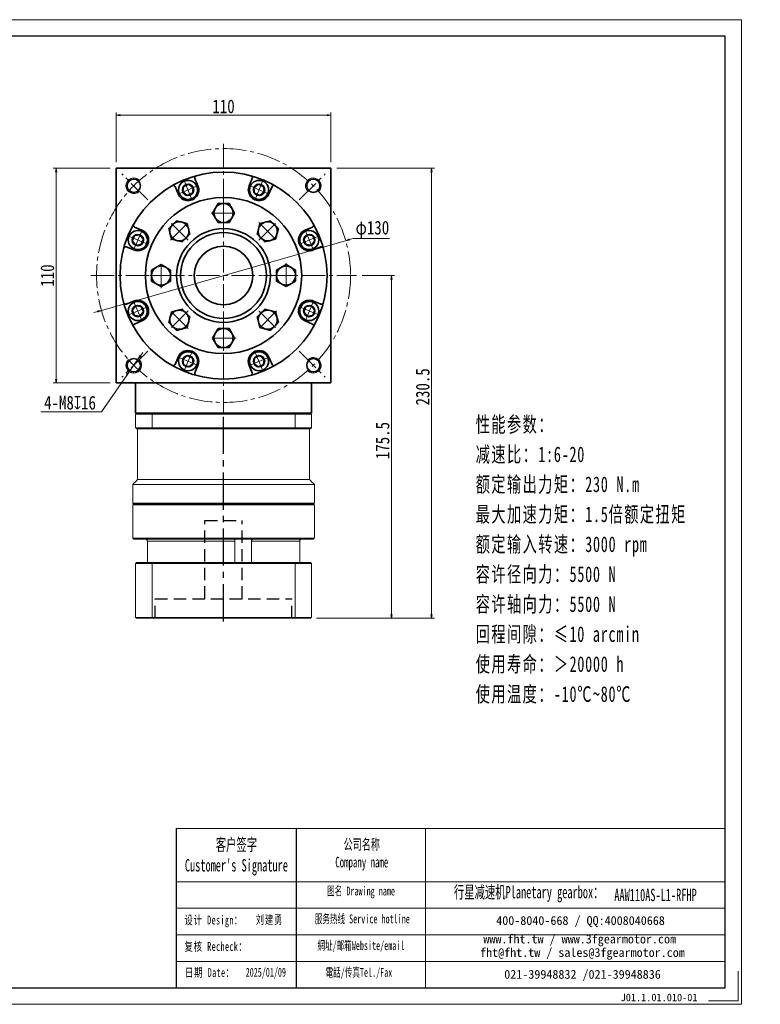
# Model space of a CAD drawing. Header units: millimetres. Extents: x -34 to 692, y -32 to 472.
# Tile 3 of 3: x 313 to 692, y -32 to 472. Entities that reach past the tile are written whole.
import ezdxf

# ---------------------------------------------------------------- set-up
doc = ezdxf.new("R2010")
doc.units = ezdxf.units.MM
doc.set_wipeout_variables(frame=1)
for name, pattern in [('CENTER2', [28.575, 19.05, -3.175, 3.175, -3.175]), ('DASHED2', [9.525, 6.35, -3.175]), ('点画线', [18, 12, -2, 2, -2])]:
    doc.linetypes.add(name, pattern=pattern)
for name, color, linetype in [('3中心线层', 1, 'CENTER2'), ('4虚线层', 6, 'DASHED2'), ('6文字层', 3, 'Continuous'), ('7标注层', 4, 'Continuous')]:
    doc.layers.add(name, color=color, linetype=linetype)
for name, color, linetype, lineweight in [('EB0', 7, 'Continuous', 35), ('SLD-0', 7, 'Continuous', 18), ('中心线层', 1, '点画线', 18), ('图框_外框线', 7, 'Continuous', 18), ('尺寸线层', 3, 'Continuous', 18), ('粗实线层', 7, 'Continuous', 35)]:
    doc.layers.add(name, color=color, linetype=linetype, lineweight=lineweight)
doc.styles.add('SLDTEXTSTYLE4', font='SimSun.ttf', dxfattribs={"width": 0.611111})
doc.styles.get("Standard").update_dxf_attribs({"font": 'SimSun.ttf'})
doc.styles.add('宋体', font='SimSun.ttf', dxfattribs={"width": 0.8})
doc.styles.add('标准', font='txt', dxfattribs={"width": 0.667})
doc.styles.add('样式 1', font='SimSun.ttf')
doc.dimstyles.new('A水平标注$0', dxfattribs={"dimtxt": 3.5, "dimasz": 2, "dimexe": 1.5, "dimexo": 3, "dimgap": 1.1, "dimtad": 1, "dimtoh": 1, "dimdec": 4, "dimdsep": 46, "dimtxsty": '宋体', "dimblk": 'OPEN', "dimcen": 3, "dimclrd": 3, "dimclre": 3, "dimclrt": 6, "dimadec": 0, "dimazin": 0, "dimtm": 1e-09, "dimtfac": 1, "dimtdec": 4, "dimtix": 1, "dimtmove": 0, "dimatfit": 3, "dimldrblk": 'OPEN', "dimfxl": 0, "dimlwd": 13, "dimlwe": 13, "dimarcsym": 0})
doc.dimstyles.new('D直径标注φ25', dxfattribs={"dimtxt": 3.5, "dimasz": 2, "dimexe": 1, "dimexo": 3, "dimtad": 1, "dimtoh": 1, "dimdec": 1, "dimdsep": 46, "dimtxsty": '宋体', "dimblk": 'OPEN', "dimcen": 3, "dimclrd": 3, "dimclre": 3, "dimclrt": 130, "dimadec": 0, "dimazin": 0, "dimtm": 1e-09, "dimtfac": 1, "dimtdec": 1, "dimtmove": 0, "dimatfit": 0, "dimldrblk": 'OPEN', "dimfxl": 0, "dimlwd": 13, "dimlwe": 13, "dimarcsym": 0})
doc.dimstyles.new('螺孔(M8-7H)', dxfattribs={"dimtxt": 3.5, "dimasz": 2, "dimexe": 1.25, "dimexo": 3, "dimtad": 1, "dimtoh": 1, "dimdec": 4, "dimdsep": 46, "dimtxsty": '宋体', "dimblk": 'OPEN', "dimcen": 3, "dimclrd": 3, "dimclre": 3, "dimclrt": 2, "dimadec": 0, "dimazin": 0, "dimtm": 1e-09, "dimtfac": 1, "dimtdec": 4, "dimtmove": 0, "dimatfit": 3, "dimldrblk": 'OPEN', "dimfxl": 0, "dimlwd": 9, "dimlwe": 9, "dimarcsym": 0})

# ---------------------------------------------------------------- blocks, each defined once
blk = doc.blocks.new('_Open')
at = {"color": 0, "linetype": 'ByBlock', "lineweight": -2}
for p, q in [((-1, 0.17), (0, 0)), ((-1, -0.17), (0, 0)), ((0, 0), (-1, 0))]:
    blk.add_line(p, q, dxfattribs=at)
blk = doc.blocks.new('*D21')
at = {"layer": 'Defpoints', "color": 0, "transparency": 16777216}
for p in [(471.91, 422.94), (361.91, 395.87), (471.91, 395.87)]:
    blk.add_point(p, dxfattribs=at)
at = {"layer": '尺寸线层', "color": 3, "lineweight": 13, "transparency": 16777216}
for p, q in [((361.91, 398.87), (361.91, 424.44)), ((471.91, 398.87), (471.91, 424.44)), ((363.91, 422.94), (469.91, 422.94))]:
    blk.add_line(p, q, dxfattribs=at)
at = {"layer": '尺寸线层', "color": 3, "lineweight": 13, "transparency": 16777216, "xscale": 2, "yscale": 2, "zscale": 2, "rotation": 180}
blk.add_blockref('_Open', (361.91, 422.94), dxfattribs=at)
at = {"layer": '尺寸线层', "color": 3, "lineweight": 13, "transparency": 16777216, "xscale": 2, "yscale": 2, "zscale": 2}
blk.add_blockref('_Open', (471.91, 422.94), dxfattribs=at)
at = {"layer": '尺寸线层', "color": 6, "transparency": 16777216, "insert": (416.91, 427.44), "char_height": 7, "attachment_point": 5, "style": '宋体', "bg_fill": 3, "box_fill_scale": 1.1, "bg_fill_color": 256, "bg_fill_true_color": 13158600, "bg_fill_transparency": 0}
blk.add_mtext('110', dxfattribs=at)
blk = doc.blocks.new('*D22')
at = {"layer": 'Defpoints', "color": 0, "transparency": 16777216}
for p in [(331.26, 395.87), (361.91, 395.87), (361.91, 285.87)]:
    blk.add_point(p, dxfattribs=at)
at = {"layer": '尺寸线层', "color": 3, "lineweight": 13, "transparency": 16777216}
for p, q in [((358.91, 395.87), (329.76, 395.87)), ((331.26, 287.87), (331.26, 393.87)), ((358.91, 285.87), (329.76, 285.87))]:
    blk.add_line(p, q, dxfattribs=at)
at = {"layer": '尺寸线层', "color": 3, "lineweight": 13, "transparency": 16777216, "xscale": 2, "yscale": 2, "zscale": 2}
for p, rotation in [((331.26, 395.87), 90), ((331.26, 285.87), 270)]:
    blk.add_blockref('_Open', p, dxfattribs=dict(at, rotation=rotation))
at = {"layer": '尺寸线层', "color": 6, "transparency": 16777216, "insert": (326.76, 340.87), "char_height": 7, "attachment_point": 5, "rotation": 90, "style": '宋体', "bg_fill": 3, "box_fill_scale": 1.1, "bg_fill_color": 256, "bg_fill_true_color": 13158600, "bg_fill_transparency": 0}
blk.add_mtext('110', dxfattribs=at)
blk = doc.blocks.new('*D23')
at = {"layer": 'Defpoints', "color": 0, "transparency": 16777216}
for p in [(479.41, 358.71), (354.41, 323.03)]:
    blk.add_point(p, dxfattribs=at)
at = {"layer": '尺寸线层', "color": 3, "lineweight": 13, "transparency": 16777216}
for p, q in [((354.41, 323.03), (479.41, 358.71)), ((481.34, 359.26), (483.26, 359.81)), ((483.26, 359.81), (501.94, 359.81)), ((352.48, 322.48), (350.56, 321.94))]:
    blk.add_line(p, q, dxfattribs=at)
at = {"layer": '尺寸线层', "color": 3, "lineweight": 13, "transparency": 16777216, "xscale": 2, "yscale": 2, "zscale": 2}
for p, rotation in [((479.41, 358.71), 195.9284943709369), ((354.41, 323.03), 15.92849437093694)]:
    blk.add_blockref('_Open', p, dxfattribs=dict(at, rotation=rotation))
at = {"layer": '尺寸线层', "color": 130, "transparency": 16777216, "insert": (493.1, 364.46), "char_height": 7, "attachment_point": 5, "style": '宋体'}
blk.add_mtext('φ130', dxfattribs=at)
blk = doc.blocks.new('*X8')
at = {"layer": '中心线层', "linetype": '点画线', "lineweight": 18}
for p, q in [((0, -5.64), (0, 5.64)), ((-5.64, 0), (5.64, 0))]:
    blk.add_line(p, q, dxfattribs=at)
at = {"layer": '粗实线层'}
for p, q in [((-2.89, 0), (-1.44, 2.5)), ((-2.89, 0), (-1.44, -2.5)), ((-1.44, 2.5), (1.44, 2.5)), ((2.89, 0), (1.44, 2.5)), ((2.89, 0), (1.44, 2.5)), ((2.89, 0), (1.44, -2.5)), ((-1.44, -2.5), (1.44, -2.5))]:
    blk.add_line(p, q, dxfattribs=at)
blk.add_circle((0, 0), 2.89, dxfattribs=at)
for start, end in [(0, 180), (180, 360)]:
    blk.add_arc((0, 0), 4.89, start, end, dxfattribs=at)
blk = doc.blocks.new('*X10')
at = {"layer": '中心线层', "linetype": '点画线', "lineweight": 18}
for p, q in [((0, -6.4), (0, 6.4)), ((6.4, 0), (-6.4, 0))]:
    blk.add_line(p, q, dxfattribs=at)
at = {"layer": '粗实线层'}
for p, q in [((0, 5.65), (-4.89, 2.82)), ((4.89, 2.82), (0, 5.65)), ((-4.89, 2.82), (-4.89, -2.82)), ((4.89, 2.82), (4.89, -2.82)), ((-4.89, -2.82), (0, -5.65)), ((0, -5.65), (4.89, -2.82))]:
    blk.add_line(p, q, dxfattribs=at)
blk.add_circle((0, 0), 4.89, dxfattribs=at)
blk = doc.blocks.new('2432fgg_2')
at = {"layer": '粗实线层'}
for radius in [24, 22]:
    blk.add_circle((0, 0), radius, dxfattribs=at)
blk.add_wipeout([(-27.11, 0), (-27.11, 0.9), (-27.11, 2.82), (-29.56, 4.23), (-32, 5.65), (-34.45, 4.23), (-36.89, 2.82), (-36.89, 0.9), (-36.89, 0), (-36.89, -2.82), (-34.45, -4.23), (-32, -5.65), (-29.56, -4.23), (-27.11, -2.82)]).dxf.layer = '粗实线层'
blk.add_circle((0, 0), 40, dxfattribs=at)
blk.add_blockref('*X10', (-32, 0), dxfattribs=at)
for points in [[(0, 27.11), (0.9, 27.11), (2.82, 27.11), (4.23, 29.55), (5.65, 32), (4.23, 34.44), (2.82, 36.89), (0.9, 36.89), (0, 36.89), (-2.82, 36.89), (-4.23, 34.44), (-5.65, 32), (-4.23, 29.55), (-2.82, 27.11)], [(-19.17, 19.17), (-18.53, 19.81), (-17.17, 21.17), (-17.9, 23.89), (-18.63, 26.62), (-21.36, 27.35), (-24.09, 28.08), (-25.45, 26.72), (-26.09, 26.09), (-28.08, 24.09), (-27.35, 21.36), (-26.62, 18.63), (-23.89, 17.9), (-21.17, 17.17)], [(19.17, 19.17), (19.81, 18.53), (21.17, 17.17), (23.89, 17.9), (26.62, 18.63), (27.35, 21.36), (28.08, 24.09), (26.72, 25.45), (26.09, 26.09), (24.09, 28.08), (21.36, 27.35), (18.63, 26.62), (17.9, 23.89), (17.17, 21.17)], [(27.11, 0), (27.11, -0.9), (27.11, -2.82), (29.55, -4.23), (32, -5.65), (34.44, -4.23), (36.89, -2.82), (36.89, -0.9), (36.89, 0), (36.89, 2.82), (34.44, 4.23), (32, 5.65), (29.55, 4.23), (27.11, 2.82)], [(-19.17, -19.17), (-19.81, -18.53), (-21.17, -17.17), (-23.89, -17.9), (-26.62, -18.63), (-27.35, -21.36), (-28.08, -24.09), (-26.72, -25.45), (-26.09, -26.09), (-24.09, -28.08), (-21.36, -27.35), (-18.63, -26.62), (-17.9, -23.89), (-17.17, -21.17)], [(19.17, -19.17), (18.53, -19.81), (17.17, -21.17), (17.9, -23.89), (18.63, -26.62), (21.36, -27.35), (24.09, -28.08), (25.45, -26.72), (26.09, -26.09), (28.08, -24.09), (27.35, -21.36), (26.62, -18.63), (23.89, -17.9), (21.17, -17.17)], [(0, -27.11), (-0.9, -27.11), (-2.82, -27.11), (-4.23, -29.56), (-5.65, -32), (-4.23, -34.45), (-2.82, -36.89), (-0.9, -36.89), (0, -36.89), (2.82, -36.89), (4.23, -34.45), (5.65, -32), (4.23, -29.56), (2.82, -27.11)]]:
    blk.add_wipeout(points).dxf.layer = '粗实线层'
for p, rotation in [((0, 32), 270), ((-22.63, 22.63), 315.0000000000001), ((22.63, 22.63), 225.0000000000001), ((32, 0), 180), ((-22.63, -22.63), 45.00000000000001), ((22.63, -22.63), 135.0000000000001), ((0, -32), 90)]:
    blk.add_blockref('*X10', p, dxfattribs=dict(at, rotation=rotation))
blk = doc.blocks.new('*D30')
at = {"layer": 'Defpoints', "color": 0, "transparency": 16777216}
for p in [(484.91, 340.87), (502.84, 340.87), (461.51, 165.37)]:
    blk.add_point(p, dxfattribs=at)
at = {"layer": '尺寸线层', "color": 3, "lineweight": 13, "transparency": 16777216}
for p, q in [((487.91, 340.87), (504.34, 340.87)), ((502.84, 167.37), (502.84, 338.87)), ((464.51, 165.37), (504.34, 165.37))]:
    blk.add_line(p, q, dxfattribs=at)
at = {"layer": '尺寸线层', "color": 3, "lineweight": 13, "transparency": 16777216, "xscale": 2, "yscale": 2, "zscale": 2}
for p, rotation in [((502.84, 340.87), 90), ((502.84, 165.37), 270)]:
    blk.add_blockref('_Open', p, dxfattribs=dict(at, rotation=rotation))
at = {"layer": '尺寸线层', "color": 6, "transparency": 16777216, "insert": (498.34, 256.37), "char_height": 7, "attachment_point": 5, "rotation": 90, "style": '宋体', "bg_fill": 3, "box_fill_scale": 1.1, "bg_fill_color": 256, "bg_fill_true_color": 13158600, "bg_fill_transparency": 0}
blk.add_mtext('175.5', dxfattribs=at)
blk = doc.blocks.new('*D31')
at = {"layer": 'Defpoints', "color": 0, "transparency": 16777216}
for p in [(471.91, 395.87), (461.51, 165.37), (523.36, 165.37)]:
    blk.add_point(p, dxfattribs=at)
at = {"layer": '尺寸线层', "color": 3, "lineweight": 13, "transparency": 16777216}
for p, q in [((474.91, 395.87), (524.86, 395.87)), ((523.36, 393.87), (523.36, 167.37)), ((464.51, 165.37), (524.86, 165.37))]:
    blk.add_line(p, q, dxfattribs=at)
at = {"layer": '尺寸线层', "color": 3, "lineweight": 13, "transparency": 16777216, "xscale": 2, "yscale": 2, "zscale": 2}
for p, rotation in [((523.36, 395.87), 90), ((523.36, 165.37), 270)]:
    blk.add_blockref('_Open', p, dxfattribs=dict(at, rotation=rotation))
at = {"layer": '尺寸线层', "color": 6, "transparency": 16777216, "insert": (518.86, 283.87), "char_height": 7, "attachment_point": 5, "rotation": 90, "style": '宋体', "bg_fill": 3, "box_fill_scale": 1.1, "bg_fill_color": 256, "bg_fill_true_color": 13158600, "bg_fill_transparency": 0}
blk.add_mtext('230.5', dxfattribs=at)
blk = doc.blocks.new('*D33')
at = {"color": 3, "lineweight": 9, "transparency": 16777216}
for p, q in [((373.24, 298.19), (368.66, 291.63)), ((374.38, 299.83), (375.53, 301.47)), ((354.36, 271.14), (367.51, 289.99)), ((323.31, 271.14), (354.36, 271.14))]:
    blk.add_line(p, q, dxfattribs=at)
at = {"layer": 'Defpoints', "color": 0, "transparency": 16777216}
for p in [(373.24, 298.19), (368.66, 291.63)]:
    blk.add_point(p, dxfattribs=at)
at = {"color": 3, "lineweight": 9, "transparency": 16777216, "xscale": 2, "yscale": 2, "zscale": 2}
for p, rotation in [((373.24, 298.19), 235.0845178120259), ((368.66, 291.63), 55.08451781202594)]:
    blk.add_blockref('_Open', p, dxfattribs=dict(at, rotation=rotation))
at = {"color": 2, "transparency": 16777216, "insert": (338.33, 275.72), "char_height": 7, "attachment_point": 5, "style": '宋体'}
blk.add_mtext('4-M8{\\famgdt|b0|i0|c0|p0;x}{16}', dxfattribs=at)

msp = doc.modelspace()

# ---------------------------------------------------------------- linework, layer by layer
at = {"color": 7, "linetype": 'Continuous', "lineweight": 15}
for p, q in [((371.90833, 269.87214), (380.31598, 269.87214)), ((371.90833, 262.87214), (371.90833, 269.87214)), ((380.49404, 270.37214), (372.40833, 270.37214)), ((380.31598, 269.87214), (453.50067, 269.87214)), ((380.31598, 269.87214), (380.31598, 262.87214)), ((453.32261, 270.37214), (380.49404, 270.37214)), ((453.50067, 262.87214), (453.50067, 269.87214)), ((380.31598, 262.87214), (371.90833, 262.87214)), ((372.40833, 262.37214), (380.49404, 262.37214)), ((453.50067, 262.87214), (380.31598, 262.87214)), ((380.49404, 262.37214), (453.32261, 262.37214)), ((370.40833, 223.37214), (416.90833, 223.37214)), ((416.90833, 223.87214), (370.90833, 223.87214)), ((377.90756, 204.87214), (422.73676, 204.87214)), ((377.90756, 193.87214), (377.90756, 204.87214)), ((422.73676, 204.87214), (422.73676, 193.87214)), ((431.26817, 193.87214), (431.26817, 204.87214)), ((431.26817, 204.87214), (455.90909, 204.87214)), ((455.90909, 204.87214), (455.90909, 193.87214)), ((371.90833, 193.47214), (380.31598, 193.47214)), ((371.90833, 193.47214), (371.90833, 165.77214)), ((380.45836, 193.87214), (372.30833, 193.87214)), ((380.31598, 193.47214), (380.31598, 165.77214)), ((380.31598, 193.47214), (453.50067, 193.47214)), ((453.35829, 193.87214), (380.45836, 193.87214)), ((453.50067, 193.47214), (453.50067, 165.77214)), ((380.31598, 165.77214), (371.90833, 165.77214)), ((372.30833, 165.37214), (380.45836, 165.37214)), ((453.50067, 165.77214), (380.31598, 165.77214)), ((380.45836, 165.37214), (453.35829, 165.37214))]:
    msp.add_line(p, q, dxfattribs=at)
msp.add_line((454.13039, 57.66298), (454.13039, -23.83699))
for points in [[(372.40833, 270.37214), (371.90833, 269.87214)], [(380.49404, 270.37214), (380.31598, 269.87214)], [(453.32261, 270.37214), (453.50067, 269.87214)], [(371.90833, 262.87214), (372.40833, 262.37214)], [(372.90833, 236.37214), (372.90833, 262.37214)], [(380.31598, 262.87214), (380.49404, 262.37214)], [(453.50067, 262.87214), (453.32261, 262.37214)], [(370.40833, 233.87214), (372.90833, 236.37214)], [(370.40833, 224.37214), (370.40833, 233.87214)], [(370.90833, 223.87214), (370.40833, 224.37214)], [(370.40833, 223.37214), (370.90833, 223.87214)], [(370.40833, 206.37214), (370.40833, 223.37214)], [(370.90833, 205.87214), (370.40833, 206.37214)], [(371.90833, 193.47214), (372.30833, 193.87214)], [(380.31598, 193.47214), (380.45836, 193.87214)], [(453.50067, 193.47214), (453.35829, 193.87214)], [(371.90833, 165.77214), (372.30833, 165.37214)], [(380.45836, 165.37214), (380.31598, 165.77214)], [(453.35829, 165.37214), (453.50067, 165.77214)]]:
    msp.add_open_spline(points, degree=1, dxfattribs=at)
for points, knots in [([(377.90756, 204.87214), (377.89733, 204.98222), (377.87686, 205.20236), (377.71729, 205.49726), (377.47807, 205.72518), (377.20058, 205.85293), (377.01008, 205.86656), (376.9321, 205.87214)], [0, 0, 0, 0, 0.324175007, 0.648284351, 0.979229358, 1.316860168, 1.550819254, 1.550819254, 1.550819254, 1.550819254]), ([(422.70674, 205.74862), (422.70627, 205.74114), (422.70329, 205.69406), (422.71594, 205.51087), (422.73211, 205.21787), (422.73521, 204.9874), (422.73676, 204.87214)], [0, 0, 0, 0, 0.0513915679, 0.3237471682, 0.6004135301, 0.8771995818, 0.8771995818, 0.8771995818, 0.8771995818]), ([(431.26817, 204.87214), (431.2748, 204.98222), (431.28805, 205.20236), (431.38739, 205.49726), (431.52383, 205.72518), (431.66549, 205.85293), (431.74802, 205.86656), (431.7818, 205.87214)], [0, 0, 0, 0, 0.251379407, 0.502707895, 0.759337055, 1.021150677, 1.202572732, 1.202572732, 1.202572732, 1.202572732]), ([(456.88455, 205.87214), (456.86766, 205.87186), (456.74234, 205.86979), (456.51011, 205.81646), (456.22945, 205.64121), (456.02055, 205.37779), (455.921, 205.10395), (455.91212, 204.93113), (455.90909, 204.87214)], [0, 0, 0, 0, 0.05070556, 0.376081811, 0.704498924, 1.040598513, 1.377079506, 1.551483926, 1.551483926, 1.551483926, 1.551483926])]:
    msp.add_open_spline(points, degree=3, knots=knots, dxfattribs=at)
at = {"layer": '3中心线层'}
msp.add_line((416.91182, 163.79455), (416.90974, 270.37214), dxfattribs=at)
at = {"layer": '4虚线层'}
for p, q in [((407.41078, 215.37214), (426.41078, 215.37214)), ((407.41148, 175.37214), (407.41078, 215.37214)), ((426.41148, 175.37214), (426.41078, 215.37214)), ((381.91148, 175.37214), (451.91148, 175.37214)), ((381.91165, 165.37214), (381.91148, 175.37214)), ((451.91165, 165.37214), (451.91148, 175.37214))]:
    msp.add_line(p, q, dxfattribs=at)
at = {"layer": '7标注层', "color": 0}
msp.add_line((392.6514, 57.66298), (392.6514, -23.82305), dxfattribs=at)
at = {"layer": 'EB0'}
for p, q in [((461.90974, 270.37214), (371.90974, 270.37214)), ((456.90974, 270.37214), (461.90974, 270.37214))]:
    msp.add_line(p, q, dxfattribs=at)
at = {"layer": '中心线层'}
for p, q in [((416.90974, 270.37214), (416.90974, 408.87214)), ((378.18972, 379.59215), (364.91358, 392.86829)), ((455.62975, 379.59215), (468.90589, 392.86829)), ((455.62975, 379.59215), (468.90589, 392.86829)), ((348.90974, 340.87214), (484.90974, 340.87214)), ((449.40974, 340.87214), (435.72475, 340.87214)), ((416.90974, 308.37214), (416.90974, 322.05712)), ((378.18972, 302.15213), (364.91358, 288.87599)), ((378.18972, 302.15213), (364.91358, 288.87599)), ((455.62975, 302.15213), (468.90589, 288.87599)), ((455.62975, 302.15213), (468.90589, 288.87599))]:
    msp.add_line(p, q, dxfattribs=at)
msp.add_circle((416.90974, 340.87214), 65, dxfattribs=at)
at = {"layer": '图框_外框线'}
for p, q in [((392.6514, 57.66298), (454.13039, 57.66298)), ((454.13039, 57.66298), (454.13039, -23.82305)), ((454.13039, 57.66298), (673.62806, 57.66298)), ((520.36987, 57.66298), (520.36987, -23.82305)), ((392.6514, 30.47103), (454.13039, 30.47103)), ((454.13039, 30.47103), (673.62806, 30.47103)), ((392.6514, 16.87505), (673.62806, 16.87505)), ((392.6514, 3.27908), (673.62806, 3.27908)), ((392.6514, -10.3169), (673.62806, -10.3169))]:
    msp.add_line(p, q, dxfattribs=at)
at = {"layer": '图框_外框线', "color": 3}
msp.add_lwpolyline([(680.41854, -15.33495), (680.41854, -30.61353), (665.13997, -30.61353)], dxfattribs=at)
at = {"layer": '粗实线层'}
for p, q in [((361.90974, 285.87214), (361.90974, 395.87214)), ((361.90974, 395.87214), (471.90974, 395.87214)), ((471.90974, 395.87214), (471.90974, 285.87214)), ((403.81361, 386.86118), (402.24761, 390.64183)), ((430.00586, 386.86118), (431.57186, 390.64183)), ((393.65094, 382.65166), (392.08494, 386.43231)), ((440.16854, 382.65166), (441.73454, 386.43231)), ((375.13022, 364.13094), (371.34956, 365.69694)), ((458.68926, 364.13094), (462.46991, 365.69694)), ((370.9207, 353.96827), (367.14004, 355.53426)), ((462.89877, 353.96827), (466.67943, 355.53426)), ((370.9207, 327.77601), (367.14004, 326.21002)), ((462.89877, 327.77601), (466.67943, 326.21002)), ((375.13022, 317.61334), (371.34956, 316.04734)), ((458.68926, 317.61334), (462.46991, 316.04734)), ((393.65094, 299.09262), (392.08494, 295.31197)), ((440.16854, 299.09262), (441.73454, 295.31197)), ((403.81361, 294.8831), (402.24761, 291.10245)), ((430.00586, 294.8831), (431.57186, 291.10245)), ((471.90974, 285.87214), (361.90974, 285.87214)), ((371.90974, 270.37214), (371.90974, 285.87214)), ((461.90974, 270.37214), (461.90974, 285.87214))]:
    msp.add_line(p, q, dxfattribs=at)
for centre in [(370.9478, 386.83408), (462.87168, 386.83408), (462.87168, 386.83408), (370.9478, 294.9102), (370.9478, 294.9102), (462.87168, 294.9102), (462.87168, 294.9102)]:
    msp.add_circle(centre, 3.4, dxfattribs=at)
at = {"layer": '粗实线层', "lineweight": 18}
for centre, start, end in [((370.9478, 386.83408), 43.2367746, 315), ((462.87168, 386.83408), 313.2367746, 225), ((462.87168, 386.83408), 313.2367746, 225), ((370.9478, 294.9102), 133.2367746, 45), ((370.9478, 294.9102), 133.2367746, 45), ((462.87168, 294.9102), 223.2367746, 135), ((462.87168, 294.9102), 223.2367746, 135)]:
    msp.add_arc(centre, 4, start, end, dxfattribs=at)
at = {"layer": '粗实线层'}
for centre, radius, start, end in [((403.17149, 391.02451), 1, 105.3191645, 202.5000344), ((430.64798, 391.02451), 1, 337.4999656, 74.6808355), ((391.16106, 386.04963), 1, 22.4999656, 119.6808355), ((398.73227, 384.75642), 5.5, 202.5, 22.5), ((435.0872, 384.75642), 5.5, 157.5, 337.5), ((442.65841, 386.04963), 1, 60.3191645, 157.5000344), ((371.73224, 366.62082), 1, 150.3191645, 247.5000344), ((373.02546, 359.0496), 5.5, 247.5, 67.5), ((460.79401, 359.0496), 5.5, 112.5, 292.5), ((462.08723, 366.62082), 1, 292.4999656, 29.6808355), ((366.75736, 354.61039), 1, 67.4999656, 164.6808355), ((467.06211, 354.61039), 1, 15.3191645, 112.5000344), ((373.02546, 322.69468), 5.5, 292.5, 112.5), ((460.79401, 322.69468), 5.5, 67.5, 247.5), ((366.75736, 327.13389), 1, 195.3191645, 292.5000344), ((467.06211, 327.13389), 1, 247.4999656, 344.6808355), ((371.73224, 315.12346), 1, 112.4999656, 209.6808355), ((462.08723, 315.12346), 1, 330.3191645, 67.5000344), ((398.73227, 296.98786), 5.5, 337.5, 157.5), ((435.0872, 296.98786), 5.5, 22.5, 202.5), ((391.16106, 295.69465), 1, 240.3191645, 337.5000344), ((442.65841, 295.69465), 1, 202.4999656, 299.6808355), ((403.17149, 290.71976), 1, 157.4999656, 254.6808355), ((430.64798, 290.71976), 1, 285.3191645, 22.5000344)]:
    msp.add_arc(centre, radius, start, end, dxfattribs=at)

# ---------------------------------------------------------------- texts
at = {"layer": '6文字层', "insert": (620.17162, -26.8637), "char_height": 3.8574578, "width": 47.7271388, "attachment_point": 1, "style": '样式 1'}
msp.add_mtext('J01.1.01.010-01', dxfattribs=at)
at = {"layer": 'SLD-0', "color": 1, "attachment_point": 2}
for s, insert, char_height, width, style in [("{\\fSimSun|b1|i0|c134|p2;客户签字\\PCustomer's Signature}", (423.49687, 52.63237), 6.3447889, 78.9298275, 'SLDTEXTSTYLE4'), ('{\\fSimSun|b1|i0|c134|p2;公司名称\\PCompany name}', (487.67025, 52.29555), 5.4383904, 70.410176, 'SLDTEXTSTYLE4'), ('{\\fSimSun|b1|i0|c134|p2;图名 Drawing name}', (487.29851, 27.9648), 4.531992, 57.9582156, 'SLDTEXTSTYLE4'), ('{\\fSimSun|b1|i0|c134|p2;  \\H1.1667x;行星减速机Planetary gearbox\\fSimSun|b0|i0|c134|p2;：}', (570.84862, 28.31439), 5.4383904, 85.5330475, 'SLDTEXTSTYLE4'), ('AAW110AS-L1-RFHP', (638.03761, 26.87047), 6.3447889, 46.1740736, 'SLDTEXTSTYLE4'), ('{\\fNSimSun|b0|i0|c134|p49;\\T1.1;设计 \\fNSimSun|b0|i0|c0|p49;Design\\fNSimSun|b0|i0|c134|p49;：}', (411.86601, 13.13024), 4.5512106, 35.2370076, '标准'), ('{\\fSimSun|b0|i0|c134|p2;\\T1.1;刘建勇}', (440.41711, 13.31637), 4.5512106, 35.2370076, '标准'), ('{\\fSimSun|b1|i0|c134|p2;服务热线 Service hotline}', (487.94118, 13.71405), 4.531992, 64.5710201, 'SLDTEXTSTYLE4'), ('{\\fNSimSun|b0|i0|c134|p49;\\T1.1;复核 \\fNSimSun|b0|i0|c0|p49;Recheck\\fNSimSun|b0|i0|c134|p49;：}', (413.04276, -0.39945), 4.5512106, 59.3626746, '标准'), ('{\\fSimSun|b1|i0|c134|p2;網址/邮箱Website/email}', (487.2355, 0.05986), 4.531992, 67.2123543, 'SLDTEXTSTYLE4'), ('{\\fNSimSun|b0|i0|c134|p49;\\T1.1;日期 Date：}', (409.87885, -13.75718), 4.5512106, 35.2370076, '标准'), ('{\\fSimSun|b0|i0|c134|p2;2025/01/09}', (438.55455, -13.64246), 4.5512106, 35.2370076, '标准'), ('{\\fSimSun|b1|i0|c134|p2;電話/传真Tel./Fax}', (486.22013, -13.70078), 4.531992, 68.0207219, 'SLDTEXTSTYLE4')]:
    msp.add_mtext(s, dxfattribs=dict(at, insert=insert, char_height=char_height, width=width, style=style))
at = {"layer": 'SLD-0', "color": 1, "char_height": 4.531992, "attachment_point": 2}
for s, insert, width in [('{\\fSimSun|b1|i0|c134|p2;400-8040-668 / QQ:4008040668}', (599.65649, 12.84809), 131.9508029), ('{\\fSimSun|b1|i0|c134|p2;www.fht.tw / www.3fgearmotor.com }', (599.23862, 3.40856), 132.0993431), ('\\pt54.3839;{\\fSimSun|b1|i0|c134|p2;fht@fht.tw / sales@3fgearmotor.com }', (600.61979, -3.49247), 132.0993431), ('{\\fSimSun|b1|i0|c134|p2;021-39948832 /021-39948836 }', (600.66718, -14.69166), 100.8678414)]:
    msp.add_mtext(s, dxfattribs=dict(at, insert=insert, width=width))
at = {"layer": '尺寸线层', "insert": (545.98198, 268.66903), "char_height": 6.53184, "width": 126.1759819, "attachment_point": 1, "line_spacing_factor": 1.15057, "style": '标准'}
msp.add_mtext('{\\fNSimSun|b0|i0|c134|p49;\\H1.22477x;\\T1.1;性能参数：\\P减速比：1:6-20\\P额定输出力矩：230 N.m\\P最大加速力矩：1.5倍额定扭矩\\P额定输入转速：3000 rpm\\P容许径向力：5500 N\\P容许轴向力：5500 N\\P回程间隙：≤10 arcmin\\P使用寿命：＞20000 h\\P使用温度：-10℃~80℃}', dxfattribs=at)

# ---------------------------------------------------------------- next in the draw order: dimensions: what is measured, and where the dimension line sits
at = {"layer": '尺寸线层'}
dim = msp.add_linear_dim(base=(471.90974, 422.94259), p1=(361.90974, 395.87214), p2=(471.90974, 395.87214), dimstyle='A水平标注$0', override={"dimtxt": 7, "dimgap": 1, "dimdec": 1, "dimpost": '<>', "dimblk": 'Open', "dimtvp": 0.1, "dimtfill": 1, "dimtfillclr": 256}, dxfattribs=at)
dim.commit()
dim.dimension.update_dxf_attribs({"geometry": '*D21', "text_midpoint": (416.90974, 422.94259), "dimtype": 160})

# ---------------------------------------------------------------- next in the draw order: dimensions: what is measured, and where the dimension line sits
dim = msp.add_linear_dim(base=(331.25654, 395.87214), p1=(361.90974, 285.87214), p2=(361.90974, 395.87214), angle=90, dimstyle='A水平标注$0', override={"dimtxt": 7, "dimgap": 1, "dimdec": 1, "dimpost": '<>', "dimblk": 'Open', "dimtvp": 0.1, "dimtfill": 1, "dimtfillclr": 256}, dxfattribs=at)
dim.commit()
dim.dimension.update_dxf_attribs({"geometry": '*D22', "text_midpoint": (331.25654, 340.87214), "dimtype": 160})

# ---------------------------------------------------------------- next in the draw order: linework, layer by layer
at = {"layer": '粗实线层'}
msp.add_circle((416.90974, 340.87214), 53, dxfattribs=at)

# ---------------------------------------------------------------- next in the draw order: dimensions: what is measured, and where the dimension line sits
at = {"layer": '尺寸线层'}
dim = msp.add_diameter_dim_2p(p1=(354.40541, 323.0337), p2=(479.41406, 358.71058), dimstyle='D直径标注φ25', override={"dimtxt": 7, "dimgap": 1, "dimpost": 'φ<>', "dimtfill": 0}, dxfattribs=at)
dim.commit()
dim.dimension.update_dxf_attribs({"geometry": '*D23', "text_midpoint": (493.09847, 359.80833), "dimtype": 163})

# ---------------------------------------------------------------- next in the draw order: wipeouts: each hides what was drawn before it
for points in [[(403.25004, 386.62774), (402.87206, 387.35917), (402.87206, 387.35917), (401.98992, 388.40331), (400.85325, 389.1625), (399.55086, 389.57741), (398.18451, 389.61564), (396.86095, 389.27419), (396.86095, 389.27419), (396.86095, 389.27419), (395.68361, 388.57974), (394.74448, 387.58655), (394.11694, 386.37223), (393.85003, 385.03165), (393.96458, 383.66957), (393.96458, 383.66957), (393.96458, 383.66957), (394.2145, 382.8851), (394.2145, 382.8851), (394.2145, 382.8851), (394.85278, 381.77957), (395.75543, 380.87692), (396.86095, 380.23865), (398.094, 379.90825), (399.37055, 379.90825), (400.6036, 380.23865), (400.6036, 380.23865), (400.6036, 380.23865), (401.90807, 381.03803), (402.90168, 382.2014), (403.48716, 383.61487), (403.6072, 385.14008)], [(439.60497, 382.8851), (439.85489, 383.66957), (439.85489, 383.66957), (439.96945, 385.03165), (439.70253, 386.37223), (439.07499, 387.58655), (438.13586, 388.57974), (436.95852, 389.27419), (436.95852, 389.27419), (436.95852, 389.27419), (435.63497, 389.61564), (434.26861, 389.57741), (432.96622, 389.1625), (431.82955, 388.40331), (430.94742, 387.35917), (430.94742, 387.35917), (430.94742, 387.35917), (430.56943, 386.62774), (430.56943, 386.62774), (430.56943, 386.62774), (430.23903, 385.39469), (430.23903, 384.11814), (430.56943, 382.8851), (431.2077, 381.77957), (432.11036, 380.87692), (433.21588, 380.23865), (433.21588, 380.23865), (433.21588, 380.23865), (434.70353, 379.88149), (436.22875, 380.00153), (437.64222, 380.58701), (438.80558, 381.58062)], [(374.89678, 363.56737), (374.11231, 363.81729), (374.11231, 363.81729), (372.75023, 363.93185), (371.40965, 363.66493), (370.19533, 363.03739), (369.20214, 362.09826), (368.50769, 360.92092), (368.50769, 360.92092), (368.50769, 360.92092), (368.16624, 359.59737), (368.20446, 358.23102), (368.61938, 356.92862), (369.37857, 355.79195), (370.42271, 354.90982), (370.42271, 354.90982), (370.42271, 354.90982), (371.15414, 354.53183), (371.15414, 354.53183), (371.15414, 354.53183), (372.38719, 354.20144), (373.66373, 354.20144), (374.89678, 354.53183), (376.0023, 355.1701), (376.90496, 356.07276), (377.54323, 357.17828), (377.54323, 357.17828), (377.54323, 357.17828), (377.90038, 358.66594), (377.78035, 360.19115), (377.19487, 361.60462), (376.20126, 362.76799)], [(462.66534, 354.53183), (463.39676, 354.90982), (463.39676, 354.90982), (464.4409, 355.79195), (465.20009, 356.92862), (465.61501, 358.23102), (465.65324, 359.59737), (465.31178, 360.92092), (465.31178, 360.92092), (465.31178, 360.92092), (464.61733, 362.09826), (463.62414, 363.03739), (462.40982, 363.66493), (461.06925, 363.93185), (459.70717, 363.81729), (459.70717, 363.81729), (459.70717, 363.81729), (458.92269, 363.56737), (458.92269, 363.56737), (458.92269, 363.56737), (457.81717, 362.9291), (456.91452, 362.02645), (456.27624, 360.92092), (455.94585, 359.68788), (455.94585, 358.41133), (456.27624, 357.17828), (456.27624, 357.17828), (456.27624, 357.17828), (457.07563, 355.8738), (458.239, 354.88019), (459.65247, 354.29471), (461.17768, 354.17468)], [(371.15414, 327.21245), (370.42271, 326.83446), (370.42271, 326.83446), (369.37857, 325.95233), (368.61938, 324.81566), (368.20446, 323.51326), (368.16624, 322.14691), (368.50769, 320.82335), (368.50769, 320.82335), (368.50769, 320.82335), (369.20214, 319.64602), (370.19533, 318.70689), (371.40965, 318.07935), (372.75023, 317.81243), (374.11231, 317.92699), (374.11231, 317.92699), (374.11231, 317.92699), (374.89678, 318.17691), (374.89678, 318.17691), (374.89678, 318.17691), (376.0023, 318.81518), (376.90496, 319.71783), (377.54323, 320.82335), (377.87362, 322.0564), (377.87362, 323.33295), (377.54323, 324.566), (377.54323, 324.566), (377.54323, 324.566), (376.74384, 325.87048), (375.58048, 326.86409), (374.16701, 327.44957), (372.64179, 327.5696)], [(458.92269, 318.17691), (459.70717, 317.92699), (459.70717, 317.92699), (461.06925, 317.81243), (462.40982, 318.07935), (463.62414, 318.70689), (464.61733, 319.64602), (465.31178, 320.82335), (465.31178, 320.82335), (465.31178, 320.82335), (465.65324, 322.14691), (465.61501, 323.51326), (465.20009, 324.81566), (464.4409, 325.95233), (463.39676, 326.83446), (463.39676, 326.83446), (463.39676, 326.83446), (462.66534, 327.21245), (462.66534, 327.21245), (462.66534, 327.21245), (461.43229, 327.54284), (460.15574, 327.54284), (458.92269, 327.21245), (457.81717, 326.57417), (456.91452, 325.67152), (456.27624, 324.566), (456.27624, 324.566), (456.27624, 324.566), (455.91909, 323.07834), (456.03913, 321.55313), (456.6246, 320.13966), (457.61821, 318.97629)], [(394.2145, 298.85918), (393.96458, 298.07471), (393.96458, 298.07471), (393.85003, 296.71263), (394.11694, 295.37205), (394.74448, 294.15773), (395.68361, 293.16454), (396.86095, 292.47009), (396.86095, 292.47009), (396.86095, 292.47009), (398.18451, 292.12864), (399.55086, 292.16686), (400.85325, 292.58178), (401.98992, 293.34097), (402.87206, 294.38511), (402.87206, 294.38511), (402.87206, 294.38511), (403.25004, 295.11654), (403.25004, 295.11654), (403.25004, 295.11654), (403.58044, 296.34959), (403.58044, 297.62613), (403.25004, 298.85918), (402.61177, 299.96471), (401.70912, 300.86736), (400.6036, 301.50563), (400.6036, 301.50563), (400.6036, 301.50563), (399.11594, 301.86279), (397.59073, 301.74275), (396.17726, 301.15727), (395.01389, 300.16366)], [(430.56943, 295.11654), (430.94742, 294.38511), (430.94742, 294.38511), (431.82955, 293.34097), (432.96622, 292.58178), (434.26861, 292.16686), (435.63497, 292.12864), (436.95852, 292.47009), (436.95852, 292.47009), (436.95852, 292.47009), (438.13586, 293.16454), (439.07499, 294.15773), (439.70253, 295.37205), (439.96945, 296.71263), (439.85489, 298.07471), (439.85489, 298.07471), (439.85489, 298.07471), (439.60497, 298.85918), (439.60497, 298.85918), (439.60497, 298.85918), (438.9667, 299.96471), (438.06404, 300.86736), (436.95852, 301.50563), (435.72547, 301.83603), (434.44893, 301.83603), (433.21588, 301.50563), (433.21588, 301.50563), (433.21588, 301.50563), (431.9114, 300.70625), (430.91779, 299.54288), (430.33231, 298.12941), (430.21227, 296.6042)]]:
    msp.add_wipeout(points).dxf.layer = '粗实线层'

# ---------------------------------------------------------------- next in the draw order: block references
at = {"layer": '粗实线层'}
for p, rotation in [((398.73227, 384.75642), 22.5), ((435.0872, 384.75642), 337.5000000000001), ((373.02546, 359.0496), 67.50000000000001), ((460.79401, 359.0496), 292.5000000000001), ((373.02546, 322.69468), 112.5), ((460.79401, 322.69468), 247.5000000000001), ((398.73227, 296.98786), 157.5000000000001), ((435.0872, 296.98786), 202.4999999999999)]:
    msp.add_blockref('*X8', p, dxfattribs=dict(at, rotation=rotation))

# ---------------------------------------------------------------- next in the draw order: block references
msp.add_blockref('2432fgg_2', (416.90974, 340.87214), dxfattribs=at)

# ---------------------------------------------------------------- next in the draw order: linework, layer by layer
at = {"layer": '图框_外框线', "color": 3}
msp.add_lwpolyline([(-30.88397, -32.31115), (682.11616, -32.31115), (682.11616, 471.8818), (-30.88397, 471.8818)], close=True, dxfattribs=at)
at = {"layer": '图框_外框线', "color": 3, "lineweight": 25}
msp.add_lwpolyline([(11.55652, -23.82305), (673.62806, -23.82305), (673.62806, 463.3937), (11.55652, 463.3937)], close=True, dxfattribs=at)
at = {"layer": '粗实线层'}
msp.add_circle((416.90974, 340.87214), 15, dxfattribs=at)

# ---------------------------------------------------------------- next in the draw order: dimensions: what is measured, and where the dimension line sits
dim = msp.add_diameter_dim_2p(p1=(373.23727, 298.19019), p2=(368.65833, 291.63021), text='4-M<>{\\famgdt|b0|i0|c0|p0;x}{16}', dimstyle='螺孔(M8-7H)', override={"dimtxt": 7, "dimgap": 1, "dimtad": 1, "dimtih": 0, "dimtoh": 1, "dimdec": 4, "dimlfac": 1, "dimpost": '<>', "dimcen": 0, "dimse1": 0, "dimse2": 0, "dimsd1": 0, "dimsd2": 0, "dimtix": 0, "dimtofl": 1, "dimatfit": 3, "dimtvp": 0.1, "dimtfill": 0})
dim.commit()
dim.dimension.update_dxf_attribs({"geometry": '*D33', "text_midpoint": (338.33252, 271.14471), "dimtype": 163})

# ---------------------------------------------------------------- next in the draw order: dimensions: what is measured, and where the dimension line sits
at = {"layer": '尺寸线层'}
dim = msp.add_linear_dim(base=(502.84249, 340.87214), p1=(461.50833, 165.37214), p2=(484.90974, 340.87214), angle=90, dimstyle='A水平标注$0', override={"dimtxt": 7, "dimgap": 1, "dimtad": 1, "dimdec": 1, "dimlfac": 1, "dimpost": '<>', "dimse1": 0, "dimse2": 0, "dimsd1": 0, "dimsd2": 0, "dimtofl": 1, "dimtvp": 0.1}, dxfattribs=at)
dim.commit()
dim.dimension.update_dxf_attribs({"geometry": '*D30', "text_midpoint": (502.84249, 256.37193), "dimtype": 160})

# ---------------------------------------------------------------- next in the draw order: dimensions: what is measured, and where the dimension line sits
dim = msp.add_linear_dim(base=(523.36256, 165.37214), p1=(471.90974, 395.87214), p2=(461.50833, 165.37214), angle=90, dimstyle='A水平标注$0', override={"dimtxt": 7, "dimgap": 1, "dimdec": 1, "dimpost": '<>', "dimblk": 'Open', "dimtvp": 0.1, "dimtfill": 1, "dimtfillclr": 256}, dxfattribs=at)
dim.commit()
dim.dimension.update_dxf_attribs({"geometry": '*D31', "text_midpoint": (523.36256, 283.87193), "dimtype": 160})

# ---------------------------------------------------------------- next in the draw order: linework, layer by layer
at = {"color": 7, "linetype": 'Continuous', "lineweight": 15}
for p, q in [((461.40833, 270.37214), (453.32261, 270.37214)), ((453.50067, 269.87214), (461.90833, 269.87214)), ((461.90833, 269.87214), (461.90833, 262.87214)), ((453.32261, 262.37214), (461.40833, 262.37214)), ((461.90833, 262.87214), (453.50067, 262.87214)), ((463.40833, 233.87214), (370.40833, 233.87214)), ((460.90833, 236.37214), (372.90833, 236.37214)), ((463.40833, 224.37214), (370.40833, 224.37214)), ((370.90833, 223.87214), (462.90833, 223.87214)), ((462.90833, 223.87214), (416.90833, 223.87214)), ((416.90833, 223.37214), (463.40833, 223.37214)), ((463.40833, 206.37214), (370.40833, 206.37214)), ((370.90833, 205.87214), (462.90833, 205.87214)), ((461.50833, 193.87214), (453.35829, 193.87214)), ((453.50067, 193.47214), (461.90833, 193.47214)), ((461.90833, 193.47214), (461.90833, 165.77214)), ((453.35829, 165.37214), (461.50833, 165.37214)), ((461.90833, 165.77214), (453.50067, 165.77214))]:
    msp.add_line(p, q, dxfattribs=at)
for points in [[(461.40833, 270.37214), (461.90833, 269.87214)], [(460.90833, 262.37214), (460.90833, 236.37214)], [(461.40833, 262.37214), (461.90833, 262.87214)], [(460.90833, 236.37214), (463.40833, 233.87214)], [(463.40833, 233.87214), (463.40833, 224.37214)], [(463.40833, 224.37214), (462.90833, 223.87214)], [(462.90833, 223.87214), (463.40833, 223.37214)], [(463.40833, 223.37214), (463.40833, 206.37214)], [(463.40833, 206.37214), (462.90833, 205.87214)], [(461.50833, 193.87214), (461.90833, 193.47214)], [(461.50833, 165.37214), (461.90833, 165.77214)]]:
    msp.add_open_spline(points, degree=1, dxfattribs=at)

doc.saveas('drawing.dxf')
